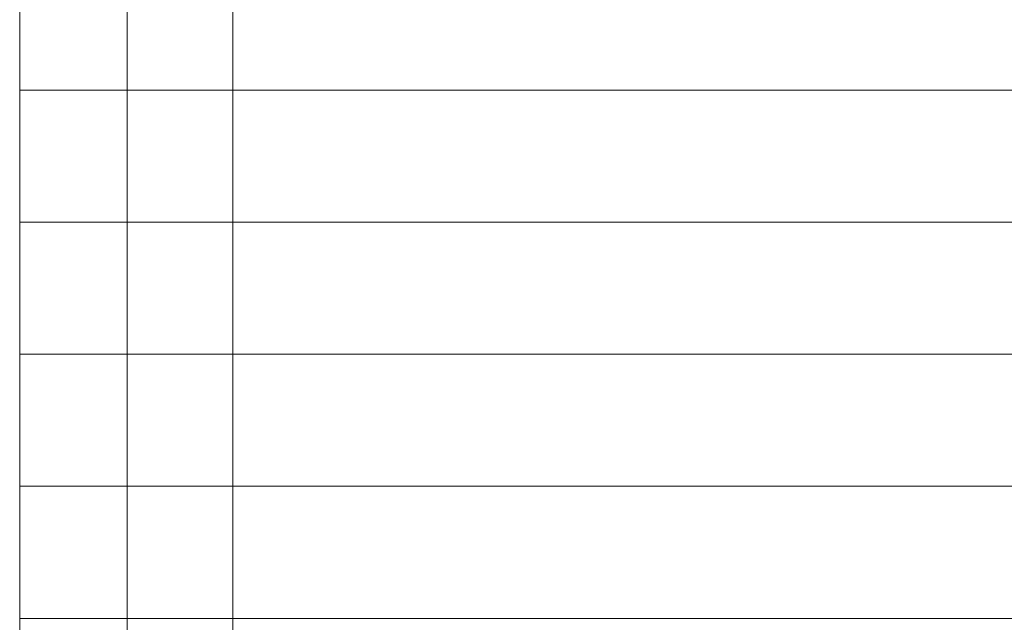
# Model space of a CAD drawing. Extents: x -142 to 528, y -48 to 546.
# Tile 14 of 28: x -86 to -41, y 64 to 92. Entities that reach past the tile are written whole.
import ezdxf
from ezdxf.lldxf.tags import DXFTag

# ---------------------------------------------------------------- set-up
doc = ezdxf.new("R2010")
doc.units = 0
doc.layers.get('0').update_dxf_attribs({"lineweight": 35})
doc.layers.add('5_OG-BESTAND', color=7, linetype='Continuous', lineweight=25)
doc.layers.add('5_OG-SCHRAFF-FILL', color=7, linetype='Continuous', lineweight=25)
tags = doc.linetypes.add('VERDECKT2_S2', pattern=[0.0027, 0.002, -0.0007]).pattern_tags.tags
tags[6:7] = [DXFTag(74, 4), DXFTag(75, 0), DXFTag(340, '0'), DXFTag(46, 1.0), DXFTag(50, 0.0), DXFTag(44, 0.0), DXFTag(45, 0.0)]
tags[4:5] = [DXFTag(74, 4), DXFTag(75, 0), DXFTag(340, '0'), DXFTag(46, 1.0), DXFTag(50, 0.0), DXFTag(44, 0.0), DXFTag(45, 0.0)]

# ---------------------------------------------------------------- blocks, each defined once
blk = doc.blocks.new('Referenz-A07AMIMB1N', base_point=(-124.39, -25.004))
at = {"layer": '5_OG-BESTAND', "color": 0, "lineweight": 18}
blk.add_line((-85.971, 34.466), (-85.971, 240.566), dxfattribs=at)
at = {"layer": '5_OG-BESTAND', "color": 0, "linetype": 'VERDECKT2_S2', "lineweight": 18, "ltscale": 0.18}
for p, q in [((-81.081, 239.962), (-81.081, 39.313)), ((-76.281, 239.962), (-76.281, 39.27))]:
    blk.add_line(p, q, dxfattribs=at)
at = {"layer": '5_OG-SCHRAFF-FILL', "color": 0, "lineweight": 13}
for p, q in [((-85.971, 88.553), (64.42, 88.553)), ((-85.971, 82.553), (64.42, 82.553)), ((-85.971, 76.553), (-14.474, 76.553)), ((-85.971, 70.553), (-19.052, 70.553)), ((-85.971, 64.553), (-23.63, 64.553))]:
    blk.add_line(p, q, dxfattribs=at)

msp = doc.modelspace()

# ---------------------------------------------------------------- block references
at = {"color": 251, "lineweight": 25, "ltscale": 0.25, "true_color": 0x585858}
msp.add_blockref('Referenz-A07AMIMB1N', (-124.39, -25.004), dxfattribs=at)

doc.saveas('drawing.dxf')
